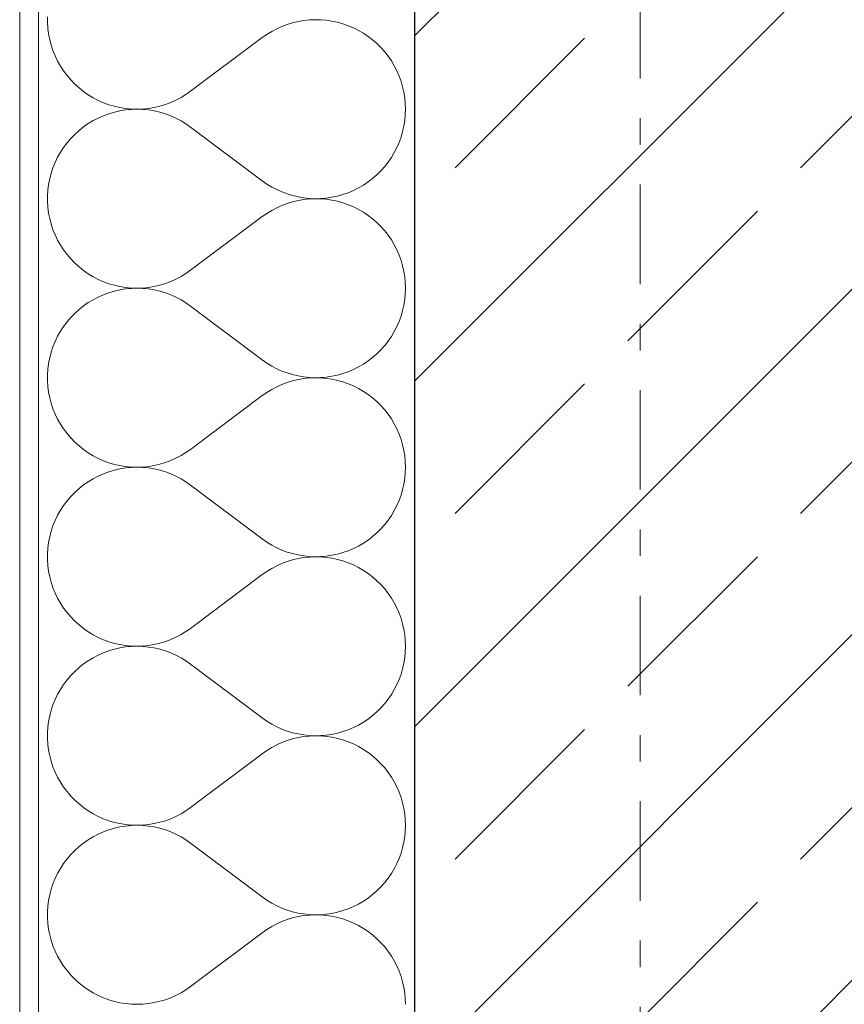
# Model space of a CAD drawing. Extents: x 100 to 2982, y 37 to 2050.
# Tile 43 of 135: x 620 to 664, y 1289 to 1341. Entities that reach past the tile are written whole.
import ezdxf
from ezdxf.xclip import XClip

# ---------------------------------------------------------------- set-up
doc = ezdxf.new("R2010")
doc.units = 0
doc.header["$MEASUREMENT"] = 0
doc.header["$XCLIPFRAME"] = 0
doc.linetypes.add('Przerywana podwójnie', pattern=[54.680554, 26.458333, -10.583333, 7.055556, -10.583333])
for name, color, linetype in [('410-K Osie', 7, 'Continuous'), ('420-K Ściany', 7, 'Continuous'), ('820-G Rysunki Obrazki', 7, 'Continuous')]:
    doc.layers.add(name, color=color, linetype=linetype)

# ---------------------------------------------------------------- blocks, each defined once
blk = doc.blocks.new('*X23')
at = {"layer": '420-K Ściany', "color": 174, "linetype": 'Continuous', "lineweight": 5, "ltscale": 0.2}
for p, q in [((621.281, 1341.246), (621.281, 1340.941)), ((634.615, 1340.998), (634.322, 1340.929)), ((634.912, 1341.049), (634.615, 1340.998)), ((635.211, 1341.08), (634.912, 1341.049)), ((635.512, 1341.093), (635.211, 1341.08)), ((635.813, 1341.087), (635.512, 1341.093)), ((636.114, 1341.062), (635.813, 1341.087)), ((636.411, 1341.018), (636.114, 1341.062)), ((636.706, 1340.955), (636.411, 1341.018)), ((636.996, 1340.873), (636.706, 1340.955)), ((621.281, 1340.941), (621.3, 1340.636)), ((621.3, 1340.636), (621.339, 1340.333)), ((633.21, 1340.471), (632.953, 1340.314)), ((633.477, 1340.612), (633.21, 1340.471)), ((633.752, 1340.735), (633.477, 1340.612)), ((634.034, 1340.841), (633.752, 1340.735)), ((634.322, 1340.929), (634.034, 1340.841)), ((637.28, 1340.773), (636.996, 1340.873)), ((637.558, 1340.656), (637.28, 1340.773)), ((637.827, 1340.521), (637.558, 1340.656)), ((638.087, 1340.37), (637.827, 1340.521)), ((621.339, 1340.333), (621.398, 1340.033)), ((621.398, 1340.033), (621.475, 1339.737)), ((628.897, 1337.284), (632.707, 1340.141)), ((632.953, 1340.314), (632.707, 1340.141)), ((638.338, 1340.202), (638.087, 1340.37)), ((638.577, 1340.019), (638.338, 1340.202)), ((638.804, 1339.821), (638.577, 1340.019)), ((621.475, 1339.737), (621.572, 1339.447)), ((621.572, 1339.447), (621.687, 1339.164)), ((639.018, 1339.609), (638.804, 1339.821)), ((639.218, 1339.384), (639.018, 1339.609)), ((639.404, 1339.147), (639.218, 1339.384)), ((621.687, 1339.164), (621.819, 1338.889)), ((621.819, 1338.889), (621.969, 1338.623)), ((639.574, 1338.899), (639.404, 1339.147)), ((639.729, 1338.64), (639.574, 1338.899)), ((621.969, 1338.623), (622.136, 1338.367)), ((622.136, 1338.367), (622.319, 1338.122)), ((639.866, 1338.372), (639.729, 1338.64)), ((639.987, 1338.096), (639.866, 1338.372)), ((622.319, 1338.122), (622.517, 1337.889)), ((622.517, 1337.889), (622.73, 1337.67)), ((640.089, 1337.813), (639.987, 1338.096)), ((640.174, 1337.524), (640.089, 1337.813)), ((622.73, 1337.67), (622.957, 1337.465)), ((622.957, 1337.465), (623.196, 1337.274)), ((640.24, 1337.23), (640.174, 1337.524)), ((623.196, 1337.274), (623.446, 1337.1)), ((623.446, 1337.1), (623.708, 1336.942)), ((623.708, 1336.942), (623.979, 1336.801)), ((623.979, 1336.801), (624.259, 1336.677)), ((627.836, 1336.683), (628.115, 1336.808)), ((628.115, 1336.808), (628.386, 1336.95)), ((628.386, 1336.95), (628.647, 1337.109)), ((628.647, 1337.109), (628.897, 1337.284)), ((640.288, 1336.933), (640.24, 1337.23)), ((640.316, 1336.633), (640.288, 1336.933)), ((624.259, 1336.677), (624.546, 1336.572)), ((624.546, 1336.572), (624.839, 1336.486)), ((624.839, 1336.486), (625.137, 1336.418)), ((625.137, 1336.245), (624.839, 1336.178)), ((625.137, 1336.418), (625.438, 1336.37)), ((625.438, 1336.293), (625.137, 1336.245)), ((625.438, 1336.37), (625.743, 1336.341)), ((625.743, 1336.322), (625.438, 1336.293)), ((625.743, 1336.341), (626.048, 1336.332)), ((626.048, 1336.332), (625.743, 1336.322)), ((626.048, 1336.332), (626.353, 1336.342)), ((626.353, 1336.321), (626.048, 1336.332)), ((626.353, 1336.342), (626.658, 1336.372)), ((626.658, 1336.291), (626.353, 1336.321)), ((626.658, 1336.372), (626.959, 1336.421)), ((626.959, 1336.242), (626.658, 1336.291)), ((626.959, 1336.421), (627.257, 1336.49)), ((627.257, 1336.174), (626.959, 1336.242)), ((627.257, 1336.49), (627.55, 1336.577)), ((627.55, 1336.577), (627.836, 1336.683)), ((640.326, 1336.332), (640.316, 1336.633)), ((640.316, 1336.031), (640.326, 1336.332)), ((623.708, 1335.722), (623.446, 1335.563)), ((623.979, 1335.863), (623.708, 1335.722)), ((624.259, 1335.986), (623.979, 1335.863)), ((624.546, 1336.091), (624.259, 1335.986)), ((624.839, 1336.178), (624.546, 1336.091)), ((627.55, 1336.086), (627.257, 1336.174)), ((627.836, 1335.98), (627.55, 1336.086)), ((628.115, 1335.856), (627.836, 1335.98)), ((628.386, 1335.714), (628.115, 1335.856)), ((640.24, 1335.433), (640.288, 1335.731)), ((640.288, 1335.731), (640.316, 1336.031)), ((622.957, 1335.199), (622.73, 1334.993)), ((623.196, 1335.389), (622.957, 1335.199)), ((623.446, 1335.563), (623.196, 1335.389)), ((628.647, 1335.555), (628.386, 1335.714)), ((628.897, 1335.379), (628.647, 1335.555)), ((628.897, 1335.379), (632.707, 1332.522)), ((640.174, 1335.139), (640.24, 1335.433)), ((622.517, 1334.774), (622.319, 1334.541)), ((622.73, 1334.993), (622.517, 1334.774)), ((639.987, 1334.567), (640.089, 1334.85)), ((640.089, 1334.85), (640.174, 1335.139)), ((622.136, 1334.297), (621.969, 1334.041)), ((622.319, 1334.541), (622.136, 1334.297)), ((639.729, 1334.023), (639.866, 1334.291)), ((639.866, 1334.291), (639.987, 1334.567)), ((621.819, 1333.774), (621.687, 1333.499)), ((621.969, 1334.041), (621.819, 1333.774)), ((639.404, 1333.516), (639.574, 1333.764)), ((639.574, 1333.764), (639.729, 1334.023)), ((621.572, 1333.216), (621.475, 1332.926)), ((621.687, 1333.499), (621.572, 1333.216)), ((639.018, 1333.054), (639.218, 1333.279)), ((639.218, 1333.279), (639.404, 1333.516)), ((621.398, 1332.63), (621.339, 1332.331)), ((621.475, 1332.926), (621.398, 1332.63)), ((638.338, 1332.461), (638.577, 1332.644)), ((638.577, 1332.644), (638.804, 1332.842)), ((638.804, 1332.842), (639.018, 1333.054)), ((621.339, 1332.331), (621.3, 1332.027)), ((632.707, 1332.522), (632.953, 1332.349)), ((632.953, 1332.349), (633.21, 1332.192)), ((633.21, 1332.192), (633.477, 1332.052)), ((633.477, 1332.052), (633.752, 1331.928)), ((637.558, 1332.007), (637.827, 1332.142)), ((637.827, 1332.142), (638.087, 1332.293)), ((638.087, 1332.293), (638.338, 1332.461)), ((621.3, 1332.027), (621.281, 1331.723)), ((621.281, 1331.723), (621.281, 1331.417)), ((633.752, 1331.928), (634.034, 1331.822)), ((634.034, 1331.822), (634.322, 1331.735)), ((634.322, 1331.735), (634.615, 1331.665)), ((634.615, 1331.665), (634.912, 1331.615)), ((634.912, 1331.525), (634.615, 1331.474)), ((634.912, 1331.615), (635.211, 1331.583)), ((635.211, 1331.557), (634.912, 1331.525)), ((635.211, 1331.583), (635.512, 1331.57)), ((635.512, 1331.569), (635.211, 1331.557)), ((635.512, 1331.57), (635.813, 1331.576)), ((635.813, 1331.563), (635.512, 1331.569)), ((635.813, 1331.576), (636.114, 1331.602)), ((636.114, 1331.538), (635.813, 1331.563)), ((636.114, 1331.602), (636.411, 1331.646)), ((636.411, 1331.494), (636.114, 1331.538)), ((636.411, 1331.646), (636.706, 1331.709)), ((636.706, 1331.709), (636.996, 1331.79)), ((636.996, 1331.79), (637.28, 1331.89)), ((637.28, 1331.89), (637.558, 1332.007)), ((621.281, 1331.417), (621.3, 1331.112)), ((621.3, 1331.112), (621.339, 1330.809)), ((633.477, 1331.088), (633.21, 1330.947)), ((633.752, 1331.211), (633.477, 1331.088)), ((634.034, 1331.317), (633.752, 1331.211)), ((634.322, 1331.405), (634.034, 1331.317)), ((634.615, 1331.474), (634.322, 1331.405)), ((636.706, 1331.431), (636.411, 1331.494)), ((636.996, 1331.349), (636.706, 1331.431)), ((637.28, 1331.25), (636.996, 1331.349)), ((637.558, 1331.132), (637.28, 1331.25)), ((637.827, 1330.998), (637.558, 1331.132)), ((621.339, 1330.809), (621.398, 1330.509)), ((621.398, 1330.509), (621.475, 1330.213)), ((628.897, 1327.76), (632.707, 1330.617)), ((632.953, 1330.79), (632.707, 1330.617)), ((633.21, 1330.947), (632.953, 1330.79)), ((638.087, 1330.846), (637.827, 1330.998)), ((638.338, 1330.678), (638.087, 1330.846)), ((638.577, 1330.495), (638.338, 1330.678)), ((638.804, 1330.297), (638.577, 1330.495)), ((621.475, 1330.213), (621.572, 1329.923)), ((639.018, 1330.086), (638.804, 1330.297)), ((639.218, 1329.861), (639.018, 1330.086)), ((621.572, 1329.923), (621.687, 1329.64)), ((621.687, 1329.64), (621.819, 1329.365)), ((639.404, 1329.623), (639.218, 1329.861)), ((639.574, 1329.375), (639.404, 1329.623)), ((621.819, 1329.365), (621.969, 1329.099)), ((621.969, 1329.099), (622.136, 1328.843)), ((639.729, 1329.116), (639.574, 1329.375)), ((639.866, 1328.848), (639.729, 1329.116)), ((622.136, 1328.843), (622.319, 1328.598)), ((622.319, 1328.598), (622.517, 1328.366)), ((639.987, 1328.572), (639.866, 1328.848)), ((640.089, 1328.289), (639.987, 1328.572)), ((622.517, 1328.366), (622.73, 1328.146)), ((622.73, 1328.146), (622.957, 1327.941)), ((622.957, 1327.941), (623.196, 1327.751)), ((640.174, 1328), (640.089, 1328.289)), ((640.24, 1327.706), (640.174, 1328)), ((623.196, 1327.751), (623.446, 1327.576)), ((623.446, 1327.576), (623.708, 1327.418)), ((623.708, 1327.418), (623.979, 1327.277)), ((628.115, 1327.284), (628.386, 1327.426)), ((628.386, 1327.426), (628.647, 1327.585)), ((628.647, 1327.585), (628.897, 1327.76)), ((640.288, 1327.409), (640.24, 1327.706)), ((640.316, 1327.109), (640.288, 1327.409)), ((623.979, 1327.277), (624.259, 1327.154)), ((624.259, 1327.154), (624.546, 1327.048)), ((624.546, 1327.048), (624.839, 1326.962)), ((624.839, 1326.962), (625.137, 1326.894)), ((625.137, 1326.894), (625.438, 1326.846)), ((625.438, 1326.846), (625.743, 1326.817)), ((625.743, 1326.817), (626.048, 1326.808)), ((626.048, 1326.808), (626.353, 1326.818)), ((626.353, 1326.818), (626.658, 1326.848)), ((626.658, 1326.848), (626.959, 1326.897)), ((626.959, 1326.897), (627.257, 1326.966)), ((627.257, 1326.966), (627.55, 1327.053)), ((627.55, 1327.053), (627.836, 1327.16)), ((627.836, 1327.16), (628.115, 1327.284)), ((640.326, 1326.808), (640.316, 1327.109)), ((623.979, 1326.339), (623.708, 1326.198)), ((624.259, 1326.462), (623.979, 1326.339)), ((624.546, 1326.567), (624.259, 1326.462)), ((624.839, 1326.654), (624.546, 1326.567)), ((625.137, 1326.721), (624.839, 1326.654)), ((625.438, 1326.77), (625.137, 1326.721)), ((625.743, 1326.799), (625.438, 1326.77)), ((626.048, 1326.808), (625.743, 1326.799)), ((626.353, 1326.798), (626.048, 1326.808)), ((626.658, 1326.768), (626.353, 1326.798)), ((626.959, 1326.718), (626.658, 1326.768)), ((627.257, 1326.65), (626.959, 1326.718)), ((627.55, 1326.562), (627.257, 1326.65)), ((627.836, 1326.456), (627.55, 1326.562)), ((628.115, 1326.332), (627.836, 1326.456)), ((628.386, 1326.19), (628.115, 1326.332)), ((640.288, 1326.207), (640.316, 1326.507)), ((640.316, 1326.507), (640.326, 1326.808)), ((623.196, 1325.865), (622.957, 1325.675)), ((623.446, 1326.04), (623.196, 1325.865)), ((623.708, 1326.198), (623.446, 1326.04)), ((628.647, 1326.031), (628.386, 1326.19)), ((628.897, 1325.855), (628.647, 1326.031)), ((628.897, 1325.855), (632.707, 1322.998)), ((640.174, 1325.616), (640.24, 1325.909)), ((640.24, 1325.909), (640.288, 1326.207)), ((622.517, 1325.25), (622.319, 1325.018)), ((622.73, 1325.469), (622.517, 1325.25)), ((622.957, 1325.675), (622.73, 1325.469)), ((639.987, 1325.043), (640.089, 1325.327)), ((640.089, 1325.327), (640.174, 1325.616)), ((622.136, 1324.773), (621.969, 1324.517)), ((622.319, 1325.018), (622.136, 1324.773)), ((639.729, 1324.499), (639.866, 1324.767)), ((639.866, 1324.767), (639.987, 1325.043)), ((621.819, 1324.251), (621.687, 1323.975)), ((621.969, 1324.517), (621.819, 1324.251)), ((639.404, 1323.992), (639.574, 1324.241)), ((639.574, 1324.241), (639.729, 1324.499)), ((621.572, 1323.692), (621.475, 1323.402)), ((621.687, 1323.975), (621.572, 1323.692)), ((639.018, 1323.53), (639.218, 1323.755)), ((639.218, 1323.755), (639.404, 1323.992)), ((621.475, 1323.402), (621.398, 1323.107)), ((638.577, 1323.12), (638.804, 1323.318)), ((638.804, 1323.318), (639.018, 1323.53)), ((621.339, 1322.807), (621.3, 1322.504)), ((621.398, 1323.107), (621.339, 1322.807)), ((632.707, 1322.998), (632.953, 1322.825)), ((632.953, 1322.825), (633.21, 1322.668)), ((633.21, 1322.668), (633.477, 1322.528)), ((637.827, 1322.618), (638.087, 1322.77)), ((638.087, 1322.77), (638.338, 1322.937)), ((638.338, 1322.937), (638.577, 1323.12)), ((621.3, 1322.504), (621.281, 1322.199)), ((621.281, 1322.199), (621.281, 1321.893)), ((633.477, 1322.528), (633.752, 1322.404)), ((633.752, 1322.404), (634.034, 1322.299)), ((634.034, 1322.299), (634.322, 1322.211)), ((634.322, 1322.211), (634.615, 1322.141)), ((634.615, 1322.141), (634.912, 1322.091)), ((636.114, 1322.078), (636.411, 1322.122)), ((636.411, 1322.122), (636.706, 1322.185)), ((636.706, 1322.185), (636.996, 1322.266)), ((636.996, 1322.266), (637.28, 1322.366)), ((637.28, 1322.366), (637.558, 1322.483)), ((637.558, 1322.483), (637.827, 1322.618)), ((621.281, 1321.893), (621.3, 1321.588)), ((621.3, 1321.588), (621.339, 1321.285)), ((633.752, 1321.688), (633.477, 1321.564)), ((634.034, 1321.793), (633.752, 1321.688)), ((634.322, 1321.881), (634.034, 1321.793)), ((634.615, 1321.95), (634.322, 1321.881)), ((634.912, 1322.001), (634.615, 1321.95)), ((634.912, 1322.091), (635.211, 1322.059)), ((635.211, 1322.033), (634.912, 1322.001)), ((635.211, 1322.059), (635.512, 1322.046)), ((635.512, 1322.046), (635.211, 1322.033)), ((635.512, 1322.046), (635.813, 1322.052)), ((635.813, 1322.039), (635.512, 1322.046)), ((635.813, 1322.052), (636.114, 1322.078)), ((636.114, 1322.014), (635.813, 1322.039)), ((636.411, 1321.97), (636.114, 1322.014)), ((636.706, 1321.907), (636.411, 1321.97)), ((636.996, 1321.825), (636.706, 1321.907)), ((637.28, 1321.726), (636.996, 1321.825)), ((637.558, 1321.608), (637.28, 1321.726)), ((637.827, 1321.474), (637.558, 1321.608)), ((621.339, 1321.285), (621.398, 1320.985)), ((628.897, 1318.236), (632.707, 1321.094)), ((632.953, 1321.267), (632.707, 1321.094)), ((633.21, 1321.424), (632.953, 1321.267)), ((633.477, 1321.564), (633.21, 1321.424)), ((638.087, 1321.322), (637.827, 1321.474)), ((638.338, 1321.155), (638.087, 1321.322)), ((638.577, 1320.971), (638.338, 1321.155)), ((621.398, 1320.985), (621.475, 1320.69)), ((621.475, 1320.69), (621.572, 1320.4)), ((638.804, 1320.774), (638.577, 1320.971)), ((639.018, 1320.562), (638.804, 1320.774)), ((639.218, 1320.337), (639.018, 1320.562)), ((621.572, 1320.4), (621.687, 1320.116)), ((621.687, 1320.116), (621.819, 1319.841)), ((639.404, 1320.1), (639.218, 1320.337)), ((639.574, 1319.851), (639.404, 1320.1)), ((621.819, 1319.841), (621.969, 1319.575)), ((621.969, 1319.575), (622.136, 1319.319)), ((639.729, 1319.593), (639.574, 1319.851)), ((639.866, 1319.325), (639.729, 1319.593)), ((622.136, 1319.319), (622.319, 1319.074)), ((622.319, 1319.074), (622.517, 1318.842)), ((639.987, 1319.049), (639.866, 1319.325)), ((640.089, 1318.765), (639.987, 1319.049)), ((622.517, 1318.842), (622.73, 1318.622)), ((622.73, 1318.622), (622.957, 1318.417)), ((640.174, 1318.476), (640.089, 1318.765)), ((640.24, 1318.182), (640.174, 1318.476)), ((622.957, 1318.417), (623.196, 1318.227)), ((623.196, 1318.227), (623.446, 1318.052)), ((623.446, 1318.052), (623.708, 1317.894)), ((628.386, 1317.902), (628.647, 1318.061)), ((628.647, 1318.061), (628.897, 1318.236)), ((640.288, 1317.885), (640.24, 1318.182)), ((623.708, 1317.894), (623.979, 1317.753)), ((623.979, 1317.753), (624.259, 1317.63)), ((624.259, 1317.63), (624.546, 1317.525)), ((624.546, 1317.525), (624.839, 1317.438)), ((624.839, 1317.438), (625.137, 1317.371)), ((626.959, 1317.374), (627.257, 1317.442)), ((627.257, 1317.442), (627.55, 1317.53)), ((627.55, 1317.53), (627.836, 1317.636)), ((627.836, 1317.636), (628.115, 1317.76)), ((628.115, 1317.76), (628.386, 1317.902)), ((640.316, 1317.585), (640.288, 1317.885)), ((640.326, 1317.284), (640.316, 1317.585)), ((624.259, 1316.938), (623.979, 1316.815)), ((624.546, 1317.043), (624.259, 1316.938)), ((624.839, 1317.13), (624.546, 1317.043)), ((625.137, 1317.198), (624.839, 1317.13)), ((625.137, 1317.371), (625.438, 1317.322)), ((625.438, 1317.246), (625.137, 1317.198)), ((625.438, 1317.322), (625.743, 1317.293)), ((625.743, 1317.275), (625.438, 1317.246)), ((625.743, 1317.293), (626.048, 1317.284)), ((626.048, 1317.284), (625.743, 1317.275)), ((626.048, 1317.284), (626.353, 1317.294)), ((626.353, 1317.274), (626.048, 1317.284)), ((626.353, 1317.294), (626.658, 1317.324)), ((626.658, 1317.244), (626.353, 1317.274)), ((626.658, 1317.324), (626.959, 1317.374)), ((626.959, 1317.194), (626.658, 1317.244)), ((627.257, 1317.126), (626.959, 1317.194)), ((627.55, 1317.038), (627.257, 1317.126)), ((627.836, 1316.932), (627.55, 1317.038)), ((628.115, 1316.808), (627.836, 1316.932)), ((640.288, 1316.683), (640.316, 1316.983)), ((640.316, 1316.983), (640.326, 1317.284)), ((623.196, 1316.341), (622.957, 1316.151)), ((623.446, 1316.516), (623.196, 1316.341)), ((623.708, 1316.674), (623.446, 1316.516)), ((623.979, 1316.815), (623.708, 1316.674)), ((628.386, 1316.666), (628.115, 1316.808)), ((628.647, 1316.507), (628.386, 1316.666)), ((628.897, 1316.332), (628.647, 1316.507)), ((640.174, 1316.092), (640.24, 1316.386)), ((640.24, 1316.386), (640.288, 1316.683)), ((622.73, 1315.946), (622.517, 1315.726)), ((622.957, 1316.151), (622.73, 1315.946)), ((628.897, 1316.332), (632.707, 1313.474)), ((640.089, 1315.803), (640.174, 1316.092)), ((622.319, 1315.494), (622.136, 1315.249)), ((622.517, 1315.726), (622.319, 1315.494)), ((639.866, 1315.243), (639.987, 1315.52)), ((639.987, 1315.52), (640.089, 1315.803)), ((621.969, 1314.993), (621.819, 1314.727)), ((622.136, 1315.249), (621.969, 1314.993)), ((639.574, 1314.717), (639.729, 1314.975)), ((639.729, 1314.975), (639.866, 1315.243)), ((621.687, 1314.452), (621.572, 1314.168)), ((621.819, 1314.727), (621.687, 1314.452)), ((639.218, 1314.231), (639.404, 1314.468)), ((639.404, 1314.468), (639.574, 1314.717)), ((621.475, 1313.878), (621.398, 1313.583)), ((621.572, 1314.168), (621.475, 1313.878)), ((638.577, 1313.597), (638.804, 1313.794)), ((638.804, 1313.794), (639.018, 1314.006)), ((639.018, 1314.006), (639.218, 1314.231)), ((621.339, 1313.283), (621.3, 1312.98)), ((621.398, 1313.583), (621.339, 1313.283)), ((632.707, 1313.474), (632.953, 1313.301)), ((632.953, 1313.301), (633.21, 1313.144)), ((637.827, 1313.094), (638.087, 1313.246)), ((638.087, 1313.246), (638.338, 1313.413)), ((638.338, 1313.413), (638.577, 1313.597)), ((621.3, 1312.98), (621.281, 1312.675)), ((621.281, 1312.675), (621.281, 1312.369)), ((633.21, 1313.144), (633.477, 1313.004)), ((633.477, 1313.004), (633.752, 1312.88)), ((633.752, 1312.88), (634.034, 1312.775)), ((634.034, 1312.775), (634.322, 1312.687)), ((634.322, 1312.687), (634.615, 1312.618)), ((636.706, 1312.661), (636.996, 1312.743)), ((636.996, 1312.743), (637.28, 1312.842)), ((637.28, 1312.842), (637.558, 1312.96)), ((637.558, 1312.96), (637.827, 1313.094)), ((621.281, 1312.369), (621.3, 1312.064)), ((633.752, 1312.164), (633.477, 1312.04)), ((634.034, 1312.27), (633.752, 1312.164)), ((634.322, 1312.357), (634.034, 1312.27)), ((634.615, 1312.427), (634.322, 1312.357)), ((634.615, 1312.618), (634.912, 1312.567)), ((634.912, 1312.477), (634.615, 1312.427)), ((634.912, 1312.567), (635.211, 1312.535)), ((635.211, 1312.509), (634.912, 1312.477)), ((635.211, 1312.535), (635.512, 1312.522)), ((635.512, 1312.522), (635.211, 1312.509)), ((635.512, 1312.522), (635.813, 1312.529)), ((635.813, 1312.516), (635.512, 1312.522)), ((635.813, 1312.529), (636.114, 1312.554)), ((636.114, 1312.49), (635.813, 1312.516)), ((636.114, 1312.554), (636.411, 1312.598)), ((636.411, 1312.446), (636.114, 1312.49)), ((636.411, 1312.598), (636.706, 1312.661)), ((636.706, 1312.383), (636.411, 1312.446)), ((636.996, 1312.302), (636.706, 1312.383)), ((637.28, 1312.202), (636.996, 1312.302)), ((637.558, 1312.085), (637.28, 1312.202)), ((621.3, 1312.064), (621.339, 1311.761)), ((621.339, 1311.761), (621.398, 1311.461)), ((632.953, 1311.743), (632.707, 1311.57)), ((633.21, 1311.9), (632.953, 1311.743)), ((633.477, 1312.04), (633.21, 1311.9)), ((637.827, 1311.95), (637.558, 1312.085)), ((638.087, 1311.798), (637.827, 1311.95)), ((638.338, 1311.631), (638.087, 1311.798)), ((638.577, 1311.448), (638.338, 1311.631)), ((621.398, 1311.461), (621.475, 1311.166)), ((621.475, 1311.166), (621.572, 1310.876)), ((628.897, 1308.713), (632.707, 1311.57)), ((638.804, 1311.25), (638.577, 1311.448)), ((639.018, 1311.038), (638.804, 1311.25)), ((621.572, 1310.876), (621.687, 1310.593)), ((621.687, 1310.593), (621.819, 1310.317)), ((639.218, 1310.813), (639.018, 1311.038)), ((639.404, 1310.576), (639.218, 1310.813)), ((639.574, 1310.327), (639.404, 1310.576)), ((621.819, 1310.317), (621.969, 1310.051)), ((621.969, 1310.051), (622.136, 1309.795)), ((639.729, 1310.069), (639.574, 1310.327)), ((639.866, 1309.801), (639.729, 1310.069)), ((622.136, 1309.795), (622.319, 1309.55)), ((622.319, 1309.55), (622.517, 1309.318)), ((639.987, 1309.525), (639.866, 1309.801)), ((640.089, 1309.242), (639.987, 1309.525)), ((622.517, 1309.318), (622.73, 1309.099)), ((622.73, 1309.099), (622.957, 1308.893)), ((640.174, 1308.952), (640.089, 1309.242)), ((622.957, 1308.893), (623.196, 1308.703)), ((623.196, 1308.703), (623.446, 1308.528)), ((623.446, 1308.528), (623.708, 1308.37)), ((628.386, 1308.378), (628.647, 1308.537)), ((628.647, 1308.537), (628.897, 1308.713)), ((640.24, 1308.659), (640.174, 1308.952)), ((640.288, 1308.361), (640.24, 1308.659)), ((623.708, 1308.37), (623.979, 1308.229)), ((623.979, 1308.229), (624.259, 1308.106)), ((624.259, 1308.106), (624.546, 1308.001)), ((624.546, 1308.001), (624.839, 1307.914)), ((627.257, 1307.918), (627.55, 1308.006)), ((627.55, 1308.006), (627.836, 1308.112)), ((627.836, 1308.112), (628.115, 1308.236)), ((628.115, 1308.236), (628.386, 1308.378)), ((640.316, 1308.061), (640.288, 1308.361)), ((640.326, 1307.76), (640.316, 1308.061)), ((624.546, 1307.52), (624.259, 1307.414)), ((624.839, 1307.606), (624.546, 1307.52)), ((624.839, 1307.914), (625.137, 1307.847)), ((625.137, 1307.674), (624.839, 1307.606)), ((625.137, 1307.847), (625.438, 1307.798)), ((625.438, 1307.722), (625.137, 1307.674)), ((625.438, 1307.798), (625.743, 1307.77)), ((625.743, 1307.751), (625.438, 1307.722)), ((625.743, 1307.77), (626.048, 1307.76)), ((626.048, 1307.76), (625.743, 1307.751)), ((626.048, 1307.76), (626.353, 1307.771)), ((626.353, 1307.75), (626.048, 1307.76)), ((626.353, 1307.771), (626.658, 1307.8)), ((626.658, 1307.72), (626.353, 1307.75)), ((626.658, 1307.8), (626.959, 1307.85)), ((626.959, 1307.671), (626.658, 1307.72)), ((626.959, 1307.85), (627.257, 1307.918)), ((627.257, 1307.602), (626.959, 1307.671)), ((627.55, 1307.515), (627.257, 1307.602)), ((627.836, 1307.408), (627.55, 1307.515)), ((640.288, 1307.159), (640.316, 1307.459)), ((640.316, 1307.459), (640.326, 1307.76)), ((623.446, 1306.992), (623.196, 1306.817)), ((623.708, 1307.15), (623.446, 1306.992)), ((623.979, 1307.291), (623.708, 1307.15)), ((624.259, 1307.414), (623.979, 1307.291)), ((628.115, 1307.284), (627.836, 1307.408)), ((628.386, 1307.142), (628.115, 1307.284)), ((628.647, 1306.983), (628.386, 1307.142)), ((628.897, 1306.808), (628.647, 1306.983)), ((640.24, 1306.862), (640.288, 1307.159)), ((622.73, 1306.422), (622.517, 1306.203)), ((622.957, 1306.627), (622.73, 1306.422)), ((623.196, 1306.817), (622.957, 1306.627)), ((628.897, 1306.808), (632.707, 1303.951)), ((640.089, 1306.279), (640.174, 1306.568)), ((640.174, 1306.568), (640.24, 1306.862)), ((622.319, 1305.97), (622.136, 1305.725)), ((622.517, 1306.203), (622.319, 1305.97)), ((639.866, 1305.72), (639.987, 1305.996)), ((639.987, 1305.996), (640.089, 1306.279)), ((621.969, 1305.469), (621.819, 1305.203)), ((622.136, 1305.725), (621.969, 1305.469)), ((639.574, 1305.193), (639.729, 1305.452)), ((639.729, 1305.452), (639.866, 1305.72)), ((621.687, 1304.928), (621.572, 1304.645)), ((621.819, 1305.203), (621.687, 1304.928)), ((639.218, 1304.707), (639.404, 1304.945)), ((639.404, 1304.945), (639.574, 1305.193)), ((621.475, 1304.355), (621.398, 1304.059)), ((621.572, 1304.645), (621.475, 1304.355)), ((638.804, 1304.271), (639.018, 1304.482)), ((639.018, 1304.482), (639.218, 1304.707)), ((621.398, 1304.059), (621.339, 1303.759)), ((632.707, 1303.951), (632.953, 1303.778)), ((632.953, 1303.778), (633.21, 1303.621)), ((638.087, 1303.722), (638.338, 1303.89)), ((638.338, 1303.89), (638.577, 1304.073)), ((638.577, 1304.073), (638.804, 1304.271)), ((621.3, 1303.456), (621.281, 1303.151)), ((621.339, 1303.759), (621.3, 1303.456)), ((633.21, 1303.621), (633.477, 1303.48)), ((633.477, 1303.48), (633.752, 1303.357)), ((633.752, 1303.357), (634.034, 1303.251)), ((634.034, 1303.251), (634.322, 1303.163)), ((636.996, 1303.219), (637.28, 1303.318)), ((637.28, 1303.318), (637.558, 1303.436)), ((637.558, 1303.436), (637.827, 1303.571)), ((637.827, 1303.571), (638.087, 1303.722)), ((621.281, 1303.151), (621.281, 1302.846)), ((621.281, 1302.846), (621.3, 1302.541)), ((634.034, 1302.746), (633.752, 1302.64)), ((634.322, 1302.833), (634.034, 1302.746)), ((634.322, 1303.163), (634.615, 1303.094)), ((634.615, 1302.903), (634.322, 1302.833)), ((634.615, 1303.094), (634.912, 1303.043)), ((634.912, 1302.953), (634.615, 1302.903)), ((634.912, 1303.043), (635.211, 1303.011)), ((635.211, 1302.985), (634.912, 1302.953)), ((635.211, 1303.011), (635.512, 1302.999)), ((635.512, 1302.998), (635.211, 1302.985)), ((635.512, 1302.999), (635.813, 1303.005)), ((635.813, 1302.992), (635.512, 1302.998)), ((635.813, 1303.005), (636.114, 1303.03)), ((636.114, 1302.966), (635.813, 1302.992)), ((636.114, 1303.03), (636.411, 1303.074)), ((636.411, 1302.922), (636.114, 1302.966)), ((636.411, 1303.074), (636.706, 1303.137)), ((636.706, 1302.859), (636.411, 1302.922)), ((636.706, 1303.137), (636.996, 1303.219)), ((636.996, 1302.778), (636.706, 1302.859)), ((637.28, 1302.678), (636.996, 1302.778)), ((621.3, 1302.541), (621.339, 1302.238)), ((621.339, 1302.238), (621.398, 1301.938)), ((632.953, 1302.219), (632.707, 1302.046)), ((633.21, 1302.376), (632.953, 1302.219)), ((633.477, 1302.517), (633.21, 1302.376)), ((633.752, 1302.64), (633.477, 1302.517)), ((637.558, 1302.561), (637.28, 1302.678)), ((637.827, 1302.426), (637.558, 1302.561)), ((638.087, 1302.275), (637.827, 1302.426)), ((638.338, 1302.107), (638.087, 1302.275)), ((621.398, 1301.938), (621.475, 1301.642)), ((628.897, 1299.189), (632.707, 1302.046)), ((638.577, 1301.924), (638.338, 1302.107)), ((638.804, 1301.726), (638.577, 1301.924)), ((639.018, 1301.514), (638.804, 1301.726)), ((621.475, 1301.642), (621.572, 1301.352)), ((621.572, 1301.352), (621.687, 1301.069)), ((639.218, 1301.289), (639.018, 1301.514)), ((639.404, 1301.052), (639.218, 1301.289)), ((621.687, 1301.069), (621.819, 1300.794)), ((621.819, 1300.794), (621.969, 1300.527)), ((639.574, 1300.804), (639.404, 1301.052)), ((639.729, 1300.545), (639.574, 1300.804)), ((621.969, 1300.527), (622.136, 1300.271)), ((622.136, 1300.271), (622.319, 1300.027)), ((639.866, 1300.277), (639.729, 1300.545)), ((639.987, 1300.001), (639.866, 1300.277)), ((622.319, 1300.027), (622.517, 1299.794)), ((622.517, 1299.794), (622.73, 1299.575)), ((622.73, 1299.575), (622.957, 1299.37)), ((640.089, 1299.718), (639.987, 1300.001)), ((640.174, 1299.429), (640.089, 1299.718)), ((622.957, 1299.37), (623.196, 1299.179)), ((623.196, 1299.179), (623.446, 1299.005)), ((628.647, 1299.013), (628.897, 1299.189)), ((640.24, 1299.135), (640.174, 1299.429)), ((640.288, 1298.837), (640.24, 1299.135)), ((623.446, 1299.005), (623.708, 1298.847)), ((623.708, 1298.847), (623.979, 1298.706)), ((623.979, 1298.706), (624.259, 1298.582)), ((624.259, 1298.582), (624.546, 1298.477)), ((627.55, 1298.482), (627.836, 1298.588)), ((627.836, 1298.588), (628.115, 1298.712)), ((628.115, 1298.712), (628.386, 1298.854)), ((628.386, 1298.854), (628.647, 1299.013)), ((640.316, 1298.537), (640.288, 1298.837)), ((640.326, 1298.236), (640.316, 1298.537)), ((624.546, 1298.477), (624.839, 1298.39)), ((624.839, 1298.082), (624.546, 1297.996)), ((624.839, 1298.39), (625.137, 1298.323)), ((625.137, 1298.15), (624.839, 1298.082)), ((625.137, 1298.323), (625.438, 1298.275)), ((625.438, 1298.198), (625.137, 1298.15)), ((625.438, 1298.275), (625.743, 1298.246)), ((625.743, 1298.227), (625.438, 1298.198)), ((625.743, 1298.246), (626.048, 1298.236)), ((626.048, 1298.236), (625.743, 1298.227)), ((626.048, 1298.236), (626.353, 1298.247)), ((626.353, 1298.226), (626.048, 1298.236)), ((626.353, 1298.247), (626.658, 1298.277)), ((626.658, 1298.196), (626.353, 1298.226)), ((626.658, 1298.277), (626.959, 1298.326)), ((626.959, 1298.147), (626.658, 1298.196)), ((626.959, 1298.326), (627.257, 1298.395)), ((627.257, 1298.078), (626.959, 1298.147)), ((627.257, 1298.395), (627.55, 1298.482)), ((627.55, 1297.991), (627.257, 1298.078)), ((640.316, 1297.935), (640.326, 1298.236)), ((623.708, 1297.626), (623.446, 1297.468)), ((623.979, 1297.767), (623.708, 1297.626)), ((624.259, 1297.891), (623.979, 1297.767)), ((624.546, 1297.996), (624.259, 1297.891)), ((627.836, 1297.885), (627.55, 1297.991)), ((628.115, 1297.76), (627.836, 1297.885)), ((628.386, 1297.618), (628.115, 1297.76)), ((628.647, 1297.459), (628.386, 1297.618)), ((640.24, 1297.338), (640.288, 1297.635)), ((640.288, 1297.635), (640.316, 1297.935)), ((622.957, 1297.103), (622.73, 1296.898)), ((623.196, 1297.294), (622.957, 1297.103)), ((623.446, 1297.468), (623.196, 1297.294)), ((628.897, 1297.284), (628.647, 1297.459)), ((628.897, 1297.284), (632.707, 1294.427)), ((640.089, 1296.755), (640.174, 1297.044)), ((640.174, 1297.044), (640.24, 1297.338)), ((622.319, 1296.446), (622.136, 1296.201)), ((622.517, 1296.679), (622.319, 1296.446)), ((622.73, 1296.898), (622.517, 1296.679)), ((639.866, 1296.196), (639.987, 1296.472)), ((639.987, 1296.472), (640.089, 1296.755)), ((621.969, 1295.945), (621.819, 1295.679)), ((622.136, 1296.201), (621.969, 1295.945)), ((639.574, 1295.669), (639.729, 1295.928)), ((639.729, 1295.928), (639.866, 1296.196)), ((621.687, 1295.404), (621.572, 1295.121)), ((621.819, 1295.679), (621.687, 1295.404)), ((639.218, 1295.184), (639.404, 1295.421)), ((639.404, 1295.421), (639.574, 1295.669)), ((621.572, 1295.121), (621.475, 1294.831)), ((638.804, 1294.747), (639.018, 1294.959)), ((639.018, 1294.959), (639.218, 1295.184)), ((621.398, 1294.535), (621.339, 1294.235)), ((621.475, 1294.831), (621.398, 1294.535)), ((632.707, 1294.427), (632.953, 1294.254)), ((638.087, 1294.198), (638.338, 1294.366)), ((638.338, 1294.366), (638.577, 1294.549)), ((638.577, 1294.549), (638.804, 1294.747)), ((621.3, 1293.932), (621.281, 1293.627)), ((621.339, 1294.235), (621.3, 1293.932)), ((632.953, 1294.254), (633.21, 1294.097)), ((633.21, 1294.097), (633.477, 1293.956)), ((633.477, 1293.956), (633.752, 1293.833)), ((633.752, 1293.833), (634.034, 1293.727)), ((637.28, 1293.795), (637.558, 1293.912)), ((637.558, 1293.912), (637.827, 1294.047)), ((637.827, 1294.047), (638.087, 1294.198)), ((621.281, 1293.627), (621.281, 1293.322)), ((621.281, 1293.322), (621.3, 1293.017)), ((634.034, 1293.727), (634.322, 1293.639)), ((634.322, 1293.31), (634.034, 1293.222)), ((634.322, 1293.639), (634.615, 1293.57)), ((634.615, 1293.379), (634.322, 1293.31)), ((634.615, 1293.57), (634.912, 1293.519)), ((634.912, 1293.43), (634.615, 1293.379)), ((634.912, 1293.519), (635.211, 1293.488)), ((635.211, 1293.461), (634.912, 1293.43)), ((635.211, 1293.488), (635.512, 1293.475)), ((635.512, 1293.474), (635.211, 1293.461)), ((635.512, 1293.475), (635.813, 1293.481)), ((635.813, 1293.468), (635.512, 1293.474)), ((635.813, 1293.481), (636.114, 1293.506)), ((636.114, 1293.443), (635.813, 1293.468)), ((636.114, 1293.506), (636.411, 1293.551)), ((636.411, 1293.398), (636.114, 1293.443)), ((636.411, 1293.551), (636.706, 1293.614)), ((636.706, 1293.335), (636.411, 1293.398)), ((636.706, 1293.614), (636.996, 1293.695)), ((636.996, 1293.254), (636.706, 1293.335)), ((636.996, 1293.695), (637.28, 1293.795)), ((621.3, 1293.017), (621.339, 1292.714)), ((633.21, 1292.852), (632.953, 1292.695)), ((633.477, 1292.993), (633.21, 1292.852)), ((633.752, 1293.116), (633.477, 1292.993)), ((634.034, 1293.222), (633.752, 1293.116)), ((637.28, 1293.154), (636.996, 1293.254)), ((637.558, 1293.037), (637.28, 1293.154)), ((637.827, 1292.902), (637.558, 1293.037)), ((638.087, 1292.751), (637.827, 1292.902)), ((621.339, 1292.714), (621.398, 1292.414)), ((621.398, 1292.414), (621.475, 1292.118)), ((628.897, 1289.665), (632.707, 1292.522)), ((632.953, 1292.695), (632.707, 1292.522)), ((638.338, 1292.583), (638.087, 1292.751)), ((638.577, 1292.4), (638.338, 1292.583)), ((638.804, 1292.202), (638.577, 1292.4)), ((621.475, 1292.118), (621.572, 1291.828)), ((621.572, 1291.828), (621.687, 1291.545)), ((639.018, 1291.99), (638.804, 1292.202)), ((639.218, 1291.765), (639.018, 1291.99)), ((639.404, 1291.528), (639.218, 1291.765)), ((621.687, 1291.545), (621.819, 1291.27)), ((621.819, 1291.27), (621.969, 1291.004)), ((639.574, 1291.28), (639.404, 1291.528)), ((639.729, 1291.021), (639.574, 1291.28)), ((621.969, 1291.004), (622.136, 1290.748)), ((622.136, 1290.748), (622.319, 1290.503)), ((639.866, 1290.753), (639.729, 1291.021)), ((639.987, 1290.477), (639.866, 1290.753)), ((622.319, 1290.503), (622.517, 1290.27)), ((622.517, 1290.27), (622.73, 1290.051)), ((640.089, 1290.194), (639.987, 1290.477)), ((640.174, 1289.905), (640.089, 1290.194)), ((622.73, 1290.051), (622.957, 1289.846)), ((622.957, 1289.846), (623.196, 1289.655)), ((623.196, 1289.655), (623.446, 1289.481)), ((628.647, 1289.49), (628.897, 1289.665)), ((640.24, 1289.611), (640.174, 1289.905)), ((623.446, 1289.481), (623.708, 1289.323)), ((623.708, 1289.323), (623.979, 1289.182)), ((623.979, 1289.182), (624.259, 1289.058)), ((627.836, 1289.064), (628.115, 1289.189)), ((628.115, 1289.189), (628.386, 1289.331)), ((628.386, 1289.331), (628.647, 1289.49)), ((640.288, 1289.314), (640.24, 1289.611)), ((640.316, 1289.014), (640.288, 1289.314)), ((624.259, 1289.058), (624.546, 1288.953)), ((624.546, 1288.953), (624.839, 1288.867)), ((624.839, 1288.867), (625.137, 1288.799)), ((625.137, 1288.799), (625.438, 1288.751)), ((625.438, 1288.751), (625.743, 1288.722)), ((625.743, 1288.722), (626.048, 1288.713)), ((626.048, 1288.713), (626.353, 1288.723)), ((626.353, 1288.723), (626.658, 1288.753)), ((626.658, 1288.753), (626.959, 1288.802)), ((626.959, 1288.802), (627.257, 1288.871)), ((627.257, 1288.871), (627.55, 1288.958)), ((627.55, 1288.958), (627.836, 1289.064)), ((640.326, 1288.713), (640.316, 1289.014))]:
    blk.add_line(p, q, dxfattribs=at)
blk = doc.blocks.new('Rysunek_1_1', base_point=(-18316.349, -206.526))
at = {"layer": '420-K Ściany', "linetype": 'Continuous', "lineweight": 5}
h = blk.add_hatch(dxfattribs=at)
h.set_pattern_fill('Tynk_0001', color=176, style=0, pattern_type=2)
h.set_pattern_definition([(0, (-18316.349, -206.5255), (0, 8.660254), [0, -5]), (0, (-18313.849, -202.195), (0, 8.660254), [0, -5])])
h.paths.add_polyline_path([(619.802, 1483.009), (619.802, 1179.009), (620.802, 1179.576), (620.802, 1482.531)])
h = blk.add_hatch(dxfattribs=at)
h.set_pattern_fill('Beton_zbrojony_0001', color=170, style=0, pattern_type=2)
h.set_pattern_definition([(45, (-18316.349, -206.526), (-9.192388, 9.192388), []), (45, (-18320.945, -201.929), (-9.192388, 9.192388), [9.75, -3.25])])
h.paths.add_polyline_path([(664.802, 1204.509), (664.802, 1461.509), (640.802, 1461.509), (640.802, 1204.509)])
at = {"layer": '410-K Osie', "color": 4, "linetype": 'Przerywana podwójnie', "lineweight": 13, "ltscale": 0.2}
blk.add_line((652.802, 1813.509), (652.802, 529.46), dxfattribs=at)
blk.add_line((652.802, 1813.509), (652.802, 529.46), dxfattribs=at)
at = {"layer": '420-K Ściany', "color": 67, "linetype": 'Continuous', "lineweight": 13, "ltscale": 0.2}
blk.add_line((620.802, 1482.531), (620.802, 1179.576), dxfattribs=at)
at = {"layer": '420-K Ściany', "color": 27, "linetype": 'Continuous', "lineweight": 25, "ltscale": 0.2}
blk.add_line((640.802, 1461.509), (640.802, 1204.509), dxfattribs=at)
at = {"layer": '420-K Ściany', "color": 47, "linetype": 'Continuous', "lineweight": 15, "ltscale": 0.2, "flags": 128}
blk.add_lwpolyline([(619.802, 1483.009), (619.802, 1179.009)], dxfattribs=at)
at = {"color": 65, "linetype": 'Continuous', "lineweight": 13, "ltscale": 0.2}
blk.add_blockref('*X23', (0, 0), dxfattribs=at)

msp = doc.modelspace()

# ---------------------------------------------------------------- block references
at = {"layer": '820-G Rysunki Obrazki', "color": 65, "linetype": 'Continuous', "lineweight": 13, "ltscale": 0.2}
ref = msp.add_blockref('Rysunek_1_1', (-18316.349, -206.526), dxfattribs=at)
XClip(ref).set_block_clipping_path([(244.527027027, 76.8014120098), (2570.9054054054, 2022.1162324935)])

doc.saveas('drawing.dxf')
